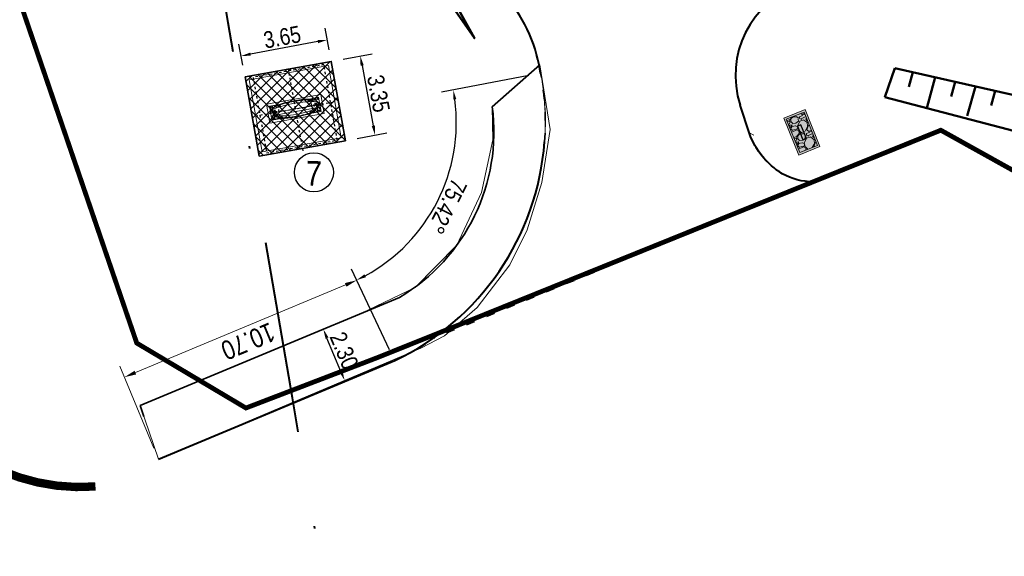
# Model space of a CAD drawing. Extents: x 779 to 3668, y -1329 to 9570.
# Tile 4 of 106: x 2379 to 2420, y -1297 to -1274. Entities that reach past the tile are written whole.
import ezdxf

# ---------------------------------------------------------------- set-up
doc = ezdxf.new("R2010")
doc.units = 0
for name, pattern in [('ACAD_ISO03W100', [30, 12, -18]), ('CENTER2', [1.125, 0.75, -0.125, 0.125, -0.125]), ('CIĄGłA', [0]), ('DASHED', [0.75, 0.5, -0.25]), ('DGN Style 4', [0.3202, 0.16, -0.08, 0.0002, -0.08])]:
    doc.linetypes.add(name, pattern=pattern)
for name, color, linetype, lineweight in [('00', 4, 'Continuous', 30), ('AGP1_granica_opracow', 7, 'Continuous', 15), ('AGP1_HATCH', 7, 'Continuous', 5), ('AGP1_KRAWEZNIKI', 7, 'Continuous', 40), ('AGP1_KRAWEZNIKI GRUBOŚCI', 7, 'Continuous', 9), ('AGP1_OPISY', 7, 'Continuous', 13), ('AGP1_PYLON', 5, 'Continuous', 15), ('MPZP', 7, 'Continuous', 0), ('Y_OZN_POZ', 251, 'Continuous', 5), ('zz-krawObn', 1, 'ACAD_ISO03W100', 35), ('zz-legenda', 7, 'Continuous', 13), ('zz-obrzeża', 44, 'Continuous', 35), ('zz-skarpy', 92, 'Continuous', 50), ('zz-wymiry', 7, 'Continuous', 18), ('zz-wypełnienie-chodniki', 142, 'Continuous', 5)]:
    doc.layers.add(name, color=color, linetype=linetype, lineweight=lineweight)
for name, color, linetype in [('03', 1, 'CENTER2'), ('03S', 1, 'CENTER2'), ('05', 3, 'Continuous'), ('0S', 7, 'Continuous'), ('SYTUACJA - znaki_czytnik_kart', 7, 'Continuous')]:
    doc.layers.add(name, color=color, linetype=linetype)
doc.styles.add('ARIAL', font='ARIALN.TTF')
doc.dimstyles.new('z1do1', dxfattribs={"dimtxt": 0.7, "dimasz": 0.4, "dimexe": 0.5, "dimexo": 0.5, "dimgap": 0.1, "dimtad": 1, "dimrnd": 0.05, "dimzin": 0, "dimdsep": 46, "dimtxsty": 'ARIAL', "dimcen": 0.09, "dimazin": 0, "dimtfac": 1, "dimtofl": 0, "dimtmove": 0, "dimatfit": 3, "dimfxl": 1, "dimtolj": 1, "dimtzin": 0, "dimarcsym": 0})
pattern_1 = [(45, (198.36784, -1435.07), (-0.224506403, 0.224506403), []), (135, (198.36784, -1435.07), (-0.224506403, -0.224506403), [])]

# ---------------------------------------------------------------- blocks, each defined once
blk = doc.blocks.new('pylon fundament rzut 21 04 2021')
at = {"layer": '00', "color": 18, "lineweight": -3, "ltscale": 25, "true_color": 0x000000}
for centre in [(-995, 250), (-695, 250), (695, 250), (995, 250), (-995, -250), (-695, -250), (695, -250), (995, -250)]:
    blk.add_circle(centre, 15, dxfattribs=at)
at = {"layer": '03', "color": 18, "true_color": 0x000000}
for p, q in [((-1045, 250), (-645, 250)), ((-995, 300), (-995, -300)), ((-845, 300), (-845, -300)), ((-695, 300), (-695, -300)), ((645, 250), (1045, 250)), ((695, 300), (695, -300)), ((845, 300), (845, -300)), ((995, 300), (995, -300)), ((-1045, -250), (-645, -250)), ((645, -250), (1045, -250))]:
    blk.add_line(p, q, dxfattribs=at)
at = {"layer": '03S', "color": 18, "true_color": 0x000000}
for p, q in [((0, 1711), (0, -1782)), ((-1693, 0), (1693, 0))]:
    blk.add_line(p, q, dxfattribs=at)
at = {"layer": '0S', "color": 18, "linetype": 'DASHED', "lineweight": -3, "true_color": 0x000000}
blk.add_lwpolyline([(-1500, -1600), (1500, -1600), (1500, 1600), (-1500, 1600)], close=True, dxfattribs=at)
blk = doc.blocks.new('pylon Orlen rzut')
at = {"layer": 'AGP1_PYLON', "color": 18, "lineweight": 5, "true_color": 0x000000}
for p, q in [((-955, 118), (955, 118)), ((-955, 118), (955, 118)), ((-955, 118), (-955, 82)), ((-955, 118), (-955, 82)), ((-952, 117), (-952, 82)), ((-952, 117), (-952, 82)), ((-950, 118), (-950, 130)), ((-946, 127), (-946, 118)), ((-945, 81), (-945, 0)), ((-945, 81), (-945, 0)), ((-945, 81), (-945, 0)), ((-945, 81), (-945, 0)), ((-945, -81), (-945, 0)), ((-945, -81), (-945, 0)), ((-943, 81), (-943, 0)), ((-943, 81), (-943, 0)), ((-943, 81), (-943, 0)), ((-943, 81), (-943, 0)), ((-943, -81), (-943, 0)), ((-943, -81), (-943, 0)), ((-929, 280), (-929, 135)), ((-909, 280), (-929, 280)), ((-910, 82), (-910, -81)), ((-909, 280), (-909, 139)), ((-885, 81), (-885, 0)), ((-885, 3), (885, 3)), ((-885, -81), (-885, 0)), ((-759, 280), (-779, 280)), ((-779, 280), (-779, 166)), ((-759, 280), (-759, 169)), ((-730, 281), (-726, 254)), ((-630, 269), (-630, 190)), ((-630, 222), (-590, 222)), ((-630, 222), (-590, 222)), ((-590, 196), (-590, 275)), ((590, 196), (590, 275)), ((630, 222), (590, 222)), ((630, 269), (630, 190)), ((730, 281), (726, 254)), ((759, 280), (779, 280)), ((759, 280), (759, 169)), ((779, 280), (779, 166)), ((885, 81), (885, 0)), ((885, 81), (885, 0)), ((885, -81), (885, 0)), ((885, -81), (885, 0)), ((909, 280), (929, 280)), ((909, 280), (909, 139)), ((910, 82), (910, -81)), ((910, 82), (910, -81)), ((929, 280), (929, 135)), ((943, 81), (943, 0)), ((943, 81), (943, 0)), ((943, 81), (943, 0)), ((943, 81), (943, 0)), ((943, 81), (943, 0)), ((943, 81), (943, 0)), ((943, 81), (943, 0)), ((943, 81), (943, 0)), ((943, -81), (943, 0)), ((943, -81), (943, 0)), ((943, -81), (943, 0)), ((943, -81), (943, 0)), ((945, 81), (945, 0)), ((945, 81), (945, 0)), ((945, 81), (945, 0)), ((945, 81), (945, 0)), ((945, 81), (945, 0)), ((945, 81), (945, 0)), ((945, 81), (945, 0)), ((945, 81), (945, 0)), ((945, -81), (945, 0)), ((945, -81), (945, 0)), ((945, -81), (945, 0)), ((945, -81), (945, 0)), ((946, 127), (946, 118)), ((950, 118), (950, 130)), ((952, 117), (952, 82)), ((952, 117), (952, 82)), ((955, 118), (955, 82)), ((955, 118), (955, 82)), ((955, 117), (955, 82)), ((955, 117), (955, 82)), ((-955, -118), (-955, -82)), ((-952, -117), (-952, -82)), ((-950, -118), (-950, -130)), ((-946, -127), (-946, -118)), ((-929, -280), (-929, -135)), ((-909, -280), (-929, -280)), ((-909, -280), (-909, -139)), ((-779, -280), (-779, -166)), ((-759, -280), (-779, -280)), ((-759, -280), (-759, -169)), ((-730, -281), (-726, -254)), ((-630, -269), (-630, -190)), ((-630, -222), (-590, -222)), ((-630, -222), (-590, -222)), ((-590, -196), (-590, -275)), ((590, -196), (590, -275)), ((630, -222), (590, -222)), ((630, -269), (630, -190)), ((730, -281), (726, -254)), ((759, -280), (759, -169)), ((759, -280), (779, -280)), ((779, -280), (779, -166)), ((909, -280), (909, -139)), ((909, -280), (929, -280)), ((929, -280), (929, -135)), ((946, -127), (946, -118)), ((950, -118), (950, -130)), ((952, -117), (952, -82)), ((955, -118), (955, -82)), ((955, -117), (955, -82))]:
    blk.add_line(p, q, dxfattribs=at)
at = {"layer": 'AGP1_PYLON', "color": 18, "linetype": 'Continuous', "lineweight": 5, "true_color": 0x000000}
for p, q in [((-955, 82), (-910, 82)), ((-955, 82), (-910, 82)), ((-945, 81), (-885, 81)), ((-945, 81), (-885, 81)), ((945, 81), (885, 81)), ((945, 81), (885, 81)), ((945, 81), (885, 81)), ((945, 81), (885, 81)), ((955, 82), (910, 82)), ((955, 82), (910, 82)), ((955, 82), (910, 82)), ((955, 82), (910, 82)), ((-955, -82), (-910, -82)), ((-945, -81), (-885, -81)), ((945, -81), (885, -81)), ((945, -81), (885, -81)), ((955, -82), (910, -82)), ((955, -82), (910, -82))]:
    blk.add_line(p, q, dxfattribs=at)
at = {"layer": 'AGP1_PYLON', "color": 18, "linetype": 'ACAD_ISO03W100', "lineweight": 5, "true_color": 0x000000}
for p, q in [((-630, 269), (-590, 269)), ((-630, 190), (-630, 242)), ((-590, 196), (-590, 222)), ((630, 269), (590, 269)), ((590, 196), (590, 222)), ((630, 190), (630, 242)), ((-630, -190), (-630, -242)), ((-630, -269), (-590, -269)), ((-590, -196), (-590, -222)), ((590, -196), (590, -222)), ((630, -269), (590, -269)), ((630, -190), (630, -242))]:
    blk.add_line(p, q, dxfattribs=at)
at = {"layer": 'AGP1_PYLON', "color": 18, "lineweight": 5, "true_color": 0x000000}
for points in [[(-644, 188), (-644, 300), (-1044, 300), (-1044, -300), (-644, -300), (-644, -188)], [(644, 188), (644, 300), (1044, 300), (1044, -300), (644, -300), (644, -188)]]:
    blk.add_lwpolyline(points, dxfattribs=at)
for points in [[(-614, 245), (-612, 242), (-608, 242), (-607, 245), (-608, 248), (-612, 248)], [(613, 245), (612, 242), (608, 242), (606, 245), (608, 248), (612, 248)], [(-614, -245), (-612, -242), (-608, -242), (-607, -245), (-608, -248), (-612, -248)], [(613, -245), (612, -242), (608, -242), (606, -245), (608, -248), (612, -248)]]:
    blk.add_lwpolyline(points, close=True, dxfattribs=at)
for centre, radius in [((-994, 250), 15), ((-994, 250), 15), ((-895, 60), 6), ((-800, 0), 30), ((-800, 0), 15), ((-694, 250), 15), ((-694, 250), 15), ((-610, 245), 6.85), ((-610, 245), 6.25), ((-610, 245), 3.5), ((610, 245), 6.85), ((610, 245), 6.25), ((610, 245), 3.5), ((694, 250), 15), ((694, 250), 15), ((800, 0), 30), ((800, 0), 15), ((800, 0), 15), ((895, 60), 6), ((895, 60), 6), ((994, 250), 15), ((994, 250), 15), ((-994, -250), 15), ((-895, -60), 6), ((-694, -250), 15), ((-610, -245), 6.85), ((-610, -245), 6.25), ((-610, -245), 3.5), ((610, -245), 6.85), ((610, -245), 6.25), ((610, -245), 3.5), ((694, -250), 15), ((895, -60), 6), ((895, -60), 6), ((994, -250), 15)]:
    blk.add_circle(centre, radius, dxfattribs=at)
for centre, radius, start, end in [((0, -4048), 4285, 90, 102.8091), ((0, -4046), 4388, 90.0011, 99.5776), ((0, -4046), 4362, 90.0011, 99.5776), ((0, -4046), 4388, 80.4224, 89.9989), ((0, -4046), 4362, 80.4224, 89.9989), ((0, -4048), 4285, 77.1909, 90), ((0, 4048), 4285, 257.1909, 270), ((0, 4046), 4388, 260.4224, 269.9989), ((0, 4046), 4362, 260.4224, 269.9989), ((0, 4048), 4285, 270, 282.8091), ((0, 4046), 4362, 270.0011, 279.5776), ((0, 4046), 4388, 270.0011, 279.5776)]:
    blk.add_arc(centre, radius, start, end, dxfattribs=at)
blk = doc.blocks.new('znak wjazd-wyjazd')
at = {"layer": 'AGP1_HATCH', "true_color": 0x939598}
h = blk.add_hatch(dxfattribs=at)
h.set_pattern_fill('GRAVEL', color=252, scale=0.03, angle=28.2718)
h.set_pattern_definition([(256.2845608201, (-3071872.68816, -8005853.467496), (-2.1204912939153, -8.92731183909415), [0.102516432, -10.14914509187]), (213.2415143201, (-3071872.712466, -8005853.56709), (7.69229493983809, 5.00219737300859), [0.175921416, -17.41621466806]), (160.7822204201, (-3071872.8596, -8005853.663524), (10.68118740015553, -3.77287154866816), [0.124044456, -12.28041683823]), (295.5454623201, (-3071873.0311, -8005853.97206), (-6.54739120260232, 13.78295731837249), [0.160201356, -15.85993122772]), (321.1054275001, (-3071872.962016, -8005854.1166), (-7.68660387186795, 6.24859639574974), [0.15709011, -15.5519423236]), (25.5454623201, (-3071872.839752, -8005854.215236), (-13.78295731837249, -6.54739120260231), [0.160201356, -15.85993122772]), (65.9660137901, (-3071872.695212, -8005854.146152), (-5.1150748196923, -11.40303668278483), [0.211858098, -20.973934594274]), (100.5271016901, (-3071872.608926, -8005853.952662), (-3.24263068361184, 17.29070843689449), [0.200015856, -19.80157698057]), (149.7013389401, (-3071872.64547, -8005853.756012), (-10.06083341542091, 5.83692410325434), [0.1607439, -15.913663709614]), (203.5081316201, (-3071872.78426, -8005853.674916), (7.7430426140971, 3.2990694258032), [0.183513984, -8.992181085]), (250.6692111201, (-3071872.95254, -8005853.748116), (-4.08304854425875, -11.71321367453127), [0.237323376, -23.49503175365]), (167.0858481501, (-3071872.3631, -8005853.621455), (-6.8632592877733, 1.5001373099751), [0.081001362, -8.0191697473]), (199.7410077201, (-3071872.442052, -8005853.603352), (9.44617052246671, 3.34981707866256), [0.154104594, -15.25639169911]), (253.27177332, (-3071872.5871, -8005853.6554), (0.360924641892, -0.67110163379), [0.107762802, -0.96986793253]), (231.4703638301, (-3071872.67739, -8005853.60014), (2.6336588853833, 3.1468264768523), [0.058032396, -5.74518671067]), (320.07318281, (-3071872.71354, -8005853.64553), (-1.7538755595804, 1.6523802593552), [0.082069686, -4.021425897]), (59.23552985, (-3071872.6506, -8005853.69821), (1.2914556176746, 2.4249771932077), [0.133295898, -4.30988944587]), (189.8368245, (-3071872.58242, -8005853.58367), (1.7031279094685, 0.050747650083), [0.096386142, -2.31326943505]), (44.6613136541, (-3071873.102777, -8005853.85487), (5.62824241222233, 5.62255132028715), [0.1350264, -13.36764800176]), (98.6179492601, (-3071873.006736, -8005853.75996), (1.28576452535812, -8.8258165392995), [0.113279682, -11.21466470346]), (321.4703638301, (-3071872.6546, -8005853.44945), (-3.1468264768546, 2.6336588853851), [0.11606403, -5.68715507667]), (11.8822329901, (-3071872.56381, -8005853.52175), (-7.7937902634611, -1.59594151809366), [0.1350264, -13.36764800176]), (7.7157281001, (-3071872.879, -8005854.27095), (-4.0773574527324, -0.4624199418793), [0.13021056, -6.38032029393]), (323.0469139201, (-3071872.74997, -8005854.25347), (-7.32567923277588, 5.5774947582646), [0.109101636, -10.801078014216]), (95.0731828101, (-3071872.28697, -8005854.11694), (-0.4624199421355, 4.0773574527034), [0.11606403, -5.68715507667]), (45.6257979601, (-3071872.29723, -8005854.00133), (-7.28062267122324, -7.37642688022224), [0.127734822, -12.64571279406]), (97.7157281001, (-3071872.61581, -8005854.293795), (0.462419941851, -4.0773574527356), [0.06510528, -6.44542557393]), (129.581705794, (-3071872.32723, -8005854.1386), (-2.114800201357, 2.3234818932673), [0.03885438, -3.84659848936]), (194.235529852, (-3071872.352, -8005854.10865), (2.374229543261, 0.4116722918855), [0.15709011, -2.98471637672]), (214.2807792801, (-3071872.50426, -8005854.14728), (6.3500916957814, 4.28034805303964), [0.1455801, -14.412409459]), (331.96184085, (-3071872.61812, -8005853.7586), (-1.3929509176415, 0.981278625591), [0.109897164, -2.637532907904]), (21.4289999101, (-3071872.52112, -8005853.810265), (12.13057705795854, 4.79351564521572), [0.191867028, -18.99480271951]), (89.2171692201, (-3071872.342516, -8005853.74017), (-0.1579340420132, -6.141410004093), [0.078452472, -7.76681769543]), (118.27177332, (-3071872.34144, -8005853.6617), (-1.03202627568, 0.3101769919), [0.04572, -0.71628]), (148.5282104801, (-3071872.52851, -8005854.134367), (5.210879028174, -3.2540128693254), [0.105860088, -10.48018223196]), (76.2845608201, (-3071872.618796, -8005854.0791), (2.12049129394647, 8.92731183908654), [0.205032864, -10.04662865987]), (28.27177332, (-3071872.5702, -8005853.8799), (0.3101769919, 1.03202627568), [0.19812, -0.56388]), (353.5766198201, (-3071872.395696, -8005853.78607), (9.23748883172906, -1.08846501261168), [0.120482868, -11.92779501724]), (282.3263774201, (-3071872.27597, -8005853.79955), (0.7725969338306, -3.0453311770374), [0.110948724, -5.43649501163]), (235.9177486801, (-3071872.252285, -8005853.907942), (-9.14168462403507, -13.56858453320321), [0.18064353, -17.88373932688]), (203.6978520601, (-3071872.353514, -8005854.057557), (-9.08524588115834, -4.02091871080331), [0.191108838, -18.91975393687])])
h.paths.add_polyline_path([(1879.636, 131.488), (1880.341, 131.867), (1879.63, 133.188), (1878.926, 132.809)])
at = {"layer": 'AGP1_KRAWEZNIKI GRUBOŚCI'}
for points in [[(1879.604, 131.38), (1880.449, 131.835), (1879.663, 133.297), (1878.818, 132.842)], [(1879.636, 131.488), (1880.341, 131.867), (1879.63, 133.188), (1878.926, 132.809)]]:
    blk.add_lwpolyline(points, close=True, dxfattribs=at)
at = {"layer": 'SYTUACJA - znaki_czytnik_kart'}
blk.add_lwpolyline([(1879.709, 132.029), (1879.85, 132.105), (1879.558, 132.647), (1879.417, 132.571)], close=True, dxfattribs=at)
blk = doc.blocks.new('*D1656')
at = {"layer": 'Defpoints', "color": 0}
for p in [(2391.327, -1287.242), (2391.715, -1287.08), (2392.22, -1289.384)]:
    blk.add_point(p, dxfattribs=at)
at = {"layer": 'zz-wymiry', "color": 0, "lineweight": -2}
for p, q in [((2391.788, -1287.049), (2392.177, -1286.887)), ((2392.454, -1288.853), (2391.869, -1287.449)), ((2392.681, -1289.192), (2393.07, -1289.03))]:
    blk.add_line(p, q, dxfattribs=at)
at = {"layer": 'zz-wymiry', "color": 0}
for points in [[(2391.931, -1287.423), (2391.808, -1287.475), (2391.715, -1287.08)], [(2392.393, -1288.879), (2392.516, -1288.828), (2392.608, -1289.223)]]:
    blk.add_solid(points, dxfattribs=at)
at = {"layer": 'zz-wymiry', "color": 0, "insert": (2392.584, -1287.975), "char_height": 0.7, "attachment_point": 5, "rotation": 292.6279, "style": 'ARIAL'}
blk.add_mtext('\\A1;2.30', dxfattribs=at)
blk = doc.blocks.new('*D1668')
at = {"layer": 'Defpoints', "color": 0}
for p in [(2400.794, -1276.392), (2389.988, -1278.45), (2395.608, -1283.082), (2394.7, -1288.389)]:
    blk.add_point(p, dxfattribs=at)
at = {"layer": 'zz-wymiry', "color": 0, "lineweight": -2}
for p, q in [((2400.303, -1276.485), (2396.652, -1277.181)), ((2394.486, -1287.938), (2392.894, -1284.579))]:
    blk.add_line(p, q, dxfattribs=at)
blk.add_arc((2389.988, -1278.45), 7.283, 298.5092, 7.6339, dxfattribs=at)
at = {"layer": 'zz-wymiry', "color": 0}
for points in [[(2397.273, -1277.471), (2397.141, -1277.493), (2397.143, -1277.087)], [(2393.434, -1284.79), (2393.495, -1284.909), (2393.108, -1285.031)]]:
    blk.add_solid(points, dxfattribs=at)
at = {"layer": 'zz-wymiry', "color": 0, "insert": (2396.89, -1281.955), "char_height": 0.7, "attachment_point": 5, "rotation": 243.0715, "style": 'ARIAL'}
blk.add_mtext('\\A1;75.42%%d', dxfattribs=at)
blk = doc.blocks.new('*D1669')
at = {"layer": 'Defpoints', "color": 0}
for p in [(2392.049, -1275.902), (2392.64, -1279.21), (2393.878, -1278.979)]:
    blk.add_point(p, dxfattribs=at)
at = {"layer": 'zz-wymiry', "color": 0, "lineweight": -2}
for p, q in [((2392.54, -1275.811), (2393.754, -1275.584)), ((2393.336, -1276.069), (2393.805, -1278.586)), ((2393.131, -1279.118), (2394.37, -1278.888))]:
    blk.add_line(p, q, dxfattribs=at)
at = {"layer": 'zz-wymiry', "color": 0}
for points in [[(2393.402, -1276.057), (2393.27, -1276.081), (2393.263, -1275.676)], [(2393.739, -1278.598), (2393.87, -1278.574), (2393.878, -1278.979)]]:
    blk.add_solid(points, dxfattribs=at)
at = {"layer": 'zz-wymiry', "color": 0, "insert": (2394.02, -1277.244), "char_height": 0.7, "attachment_point": 5, "rotation": 280.5514, "style": 'ARIAL'}
blk.add_mtext('\\A1;3.35', dxfattribs=at)
blk = doc.blocks.new('*D1670')
at = {"layer": 'Defpoints', "color": 0}
for p in [(2388.283, -1275.671), (2392.049, -1275.902), (2388.446, -1276.546)]:
    blk.add_point(p, dxfattribs=at)
at = {"layer": 'zz-wymiry', "color": 0, "lineweight": -2}
for p, q in [((2391.957, -1275.411), (2391.789, -1274.509)), ((2391.488, -1275.074), (2388.676, -1275.597)), ((2388.354, -1276.054), (2388.191, -1275.179))]:
    blk.add_line(p, q, dxfattribs=at)
at = {"layer": 'zz-wymiry', "color": 0}
for points in [[(2391.5, -1275.139), (2391.475, -1275.008), (2391.881, -1275)], [(2388.664, -1275.532), (2388.688, -1275.663), (2388.283, -1275.671)]]:
    blk.add_solid(points, dxfattribs=at)
at = {"layer": 'zz-wymiry', "color": 0, "insert": (2389.998, -1274.886), "char_height": 0.7, "attachment_point": 5, "rotation": 10.5514, "style": 'ARIAL'}
blk.add_mtext('\\A1;3.65', dxfattribs=at)

msp = doc.modelspace()

# ---------------------------------------------------------------- hatches: boundary and pattern name
at = {"layer": 'AGP1_HATCH', "true_color": 0x636466, "transparency": 33554477}
h = msp.add_hatch(color=251, dxfattribs=at)
h.dxf.hatch_style = 1
h.paths.add_polyline_path([(2380.37, -1210.832), (2379.427, -1211.008), (2379.731, -1212.64), (2380.674, -1212.464)])
h.paths.add_polyline_path([(2410.954, -1278.269), (2411.844, -1277.909), (2412.465, -1279.449), (2411.575, -1279.808)])
at = {"layer": 'zz-wypełnienie-chodniki'}
h = msp.add_hatch(dxfattribs=at)
h.set_pattern_fill('ANSI37', color=256, scale=0.1, style=0)
h.set_pattern_definition(pattern_1)
h.paths.add_polyline_path([(2389.037, -1279.854), (2392.64, -1279.21), (2392.049, -1275.902), (2388.446, -1276.546)])
h = msp.add_hatch(dxfattribs=at)
h.set_pattern_fill('ANSI37', color=256, scale=0.1, style=0)
h.set_pattern_definition(pattern_1)
h.paths.add_polyline_path([(2389.037, -1279.854), (2392.64, -1279.21), (2392.049, -1275.902), (2388.446, -1276.546)])

# ---------------------------------------------------------------- linework, layer by layer
at = {"color": 18, "linetype": 'CIĄGłA', "lineweight": 5, "true_color": 0x000000}
msp.add_lwpolyline([(2410.954, -1278.269), (2411.844, -1277.909), (2412.465, -1279.449), (2411.575, -1279.808)], close=True, dxfattribs=at)
msp.add_lwpolyline([(2409.499, -1278.871), (2409.703, -1278.981)], dxfattribs=at)
at = {"layer": 'AGP1_granica_opracow', "color": 5, "linetype": 'CENTER2', "lineweight": 9, "ltscale": 5, "const_width": 0.2}
msp.add_lwpolyline([(2405.833, -1186.152), (2399.523, -1171.482), (2366.993, -1182.902), (2365.963, -1183.262), (2360.993, -1185.012), (2364.913, -1205.302), (2368.303, -1222.782), (2376.563, -1265.352), (2380.933, -1265.262), (2380.943, -1268.452), (2377.413, -1268.532), (2378.103, -1270.672), (2383.923, -1287.662), (2388.483, -1290.372), (2393.963, -1288.272), (2397.353, -1286.912), (2417.513, -1278.772), (2424.843, -1282.852)], dxfattribs=at)
at = {"layer": 'AGP1_HATCH', "color": 7}
msp.add_lwpolyline([(2391.745, -1278.069), (2391.605, -1277.282), (2389.34, -1277.686), (2389.481, -1278.474)], close=True, dxfattribs=at)
msp.add_lwpolyline([(2391.745, -1278.069), (2391.605, -1277.282), (2389.34, -1277.686), (2389.481, -1278.474)], close=True, dxfattribs=at)
at = {"layer": 'AGP1_KRAWEZNIKI'}
for p, q in [((2400.794, -1276.392), (2400.728, -1276.047)), ((2409.514, -1278.911), (2409.128, -1277.724)), ((2384.833, -1292.512), (2394.7, -1288.389))]:
    msp.add_line(p, q, dxfattribs=at)
msp.add_lwpolyline([(2412.179, -1280.926, -0.129252), (2410.883, -1280.592, -0.165041), (2409.514, -1278.911)], format="xyb", dxfattribs=at)
for centre, radius, start, end in [((2394.834, -1277.169), 6, 10.7809, 45.1759), ((2412.932, -1276.487), 4, 108.7147, 197.9991), ((2389.988, -1278.45), 11, 295.3622, 355.7686)]:
    msp.add_arc(centre, radius, start, end, dxfattribs=at)
at = {"layer": 'AGP1_KRAWEZNIKI GRUBOŚCI', "linetype": 'CIĄGłA'}
msp.add_lwpolyline([(2388.62, -1276.667), (2391.928, -1276.076), (2392.466, -1279.088), (2389.158, -1279.68)], close=True, dxfattribs=at)
at = {"layer": 'AGP1_OPISY'}
msp.add_lwpolyline([(2389.568, -1278.357), (2389.462, -1277.766), (2389.856, -1277.696), (2389.857, -1277.701, -0.073836), (2391.125, -1277.475), (2391.124, -1277.469), (2391.518, -1277.399), (2391.624, -1277.989), (2391.23, -1278.06), (2391.229, -1278.054, -0.073836), (2389.96, -1278.281), (2389.961, -1278.287), (2389.568, -1278.357)], format="xyb", dxfattribs=at)
at = {"layer": 'AGP1_OPISY', "linetype": 'Continuous', "lineweight": 30}
msp.add_circle((2391.323, -1280.532), 0.817, dxfattribs=at)
at = {"layer": 'MPZP', "color": 202, "linetype": 'DGN Style 4', "lineweight": 40, "ltscale": 50, "true_color": 0x8a2be2, "flags": 128}
msp.add_lwpolyline([(2398.74, -1322.501), (2391.903, -1298.572), (2391.473, -1296.058), (2391.113, -1293.96), (2390.427, -1289.951), (2389.045, -1281.876), (2387.747, -1274.293), (2387.129, -1270.677), (2385.803, -1263.662), (2385.282, -1260.91), (2384.253, -1255.465), (2383.534, -1251.661), (2382.964, -1248.649), (2381.806, -1242.52), (2381.179, -1239.203), (2380.021, -1233.078), (2378.93, -1227.308), (2378.042, -1222.612), (2377.236, -1218.35), (2376.457, -1214.229), (2375.603, -1209.707), (2373.715, -1199.724), (2371.946, -1190.362), (2369.978, -1179.848), (2369.177, -1175.321), (2366.245, -1158.755)], dxfattribs=at)
at = {"layer": 'Y_OZN_POZ', "const_width": 0.35}
msp.add_lwpolyline([(2373.894, -1288.442, 0.330012), (2382.197, -1293.648, -1.49647)], format="xyb", dxfattribs=at)
at = {"layer": 'zz-krawObn', "ltscale": 0.03}
msp.add_line((2412.179, -1280.926), (2396.363, -1287.445), dxfattribs=at)
msp.add_arc((2389.988, -1278.45), 11, 355.7686, 10.7809, dxfattribs=at)
at = {"layer": 'zz-legenda'}
for points in [[(2412.166, -1280.926, -0.314902), (2409.499, -1278.871), (2409.128, -1277.724, -0.41056), (2411.649, -1272.699), (2415.272, -1271.472, 0.375585), (2425.841, -1253.249), (2421.456, -1230.807), (2419.606, -1224.745), (2416.018, -1214.714), (2404.61, -1185.779, 0.366582), (2398.909, -1182.722), (2381.83, -1185.903), (2391.096, -1235.648), (2391.036, -1236.676, -0.283273), (2390.785, -1237.91, 0.238285), (2389.265, -1243.103), (2391.53, -1255.324), (2393.573, -1264.737, 0.144696), (2396.841, -1270.704), (2399.064, -1272.914, -0.151213), (2400.728, -1276.047, -0.072313), (2400.958, -1279.261, -0.269851), (2394.7, -1288.389), (2384.833, -1292.512)], [(2384.833, -1292.512), (2384.064, -1290.269), (2394.901, -1285.752, 0.299659), (2398.776, -1277.796), (2400.733, -1276.07, -0.349493), (2394.7, -1288.389), (2384.833, -1292.512)], [(2400.793, -1276.386, -0.06917), (2400.958, -1279.261)]]:
    msp.add_lwpolyline(points, format="xyb", dxfattribs=at)
msp.add_lwpolyline([(2411.844, -1277.909), (2410.953, -1278.269), (2411.575, -1279.808), (2412.465, -1279.447)], close=True, dxfattribs=at)
at = {"layer": 'zz-obrzeża'}
for p, q in [((2398.776, -1277.796), (2400.763, -1276.043)), ((2384.064, -1290.269), (2394.901, -1285.752)), ((2384.223, -1290.732), (2384.064, -1290.269))]:
    msp.add_line(p, q, dxfattribs=at)
msp.add_lwpolyline([(2388.446, -1276.546), (2392.049, -1275.902), (2392.64, -1279.21), (2389.037, -1279.854), (2388.446, -1276.546)], dxfattribs=at)
msp.add_arc((2390.797, -1278.831), 8.046, 300.6678, 7.3931, dxfattribs=at)
at = {"layer": 'zz-skarpy'}
for p, q in [((2415.173, -1277.392), (2415.588, -1276.177)), ((2415.588, -1276.177), (2422.761, -1277.803)), ((2416.175, -1276.963), (2416.345, -1276.348)), ((2416.924, -1277.845), (2417.279, -1276.561)), ((2417.94, -1277.363), (2418.11, -1276.748)), ((2418.615, -1278.172), (2418.956, -1276.941)), ((2419.617, -1277.743), (2419.787, -1277.128)), ((2415.173, -1277.392), (2424.02, -1279.704))]:
    msp.add_line(p, q, dxfattribs=at)
msp.add_lwpolyline([(2381.51, -1225.959), (2386.231, -1251.305), (2391.139, -1254.79), (2393.643, -1267.053), (2398.029, -1274.934), (2392.909, -1267.588), (2390.122, -1255.36), (2384.759, -1251.598), (2380.035, -1226.234)], dxfattribs=at)
at = {"layer": 'zz-wymiry'}
for p, q in [((2392.807, -1285.157), (2383.863, -1288.894)), ((2384.64, -1292.05), (2383.209, -1288.625))]:
    msp.add_line(p, q, dxfattribs=at)
for points in [[(2392.682, -1285.308), (2392.618, -1285.154), (2393.112, -1285.038)], [(2383.895, -1288.97), (2383.831, -1288.817), (2383.402, -1289.086)]]:
    msp.add_solid(points, dxfattribs=at)
at = {"layer": 'zz-wypełnienie-chodniki'}
msp.add_lwpolyline([(2384.064, -1290.269), (2393.28, -1286.427), (2395.557, -1285.334), (2397.293, -1283.57), (2398.318, -1281.377), (2398.798, -1279.174), (2398.776, -1277.796), (2400.763, -1276.043), (2401.192, -1278.749), (2400.844, -1280.951), (2400.236, -1282.936), (2399.513, -1284.389), (2398.141, -1286.171), (2396.772, -1287.356), (2395.786, -1287.875), (2384.833, -1292.512)], close=True, dxfattribs=at)

# ---------------------------------------------------------------- block references
at = {"color": 18, "linetype": 'CIĄGłA', "lineweight": 5, "true_color": 0x000000, "rotation": 353.7144606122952}
msp.add_blockref('znak wjazd-wyjazd', (528.886, -1204.613), dxfattribs=at)
at = {"layer": '05', "xscale": 0.0009999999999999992, "yscale": 0.0009999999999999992, "zscale": 0.0009999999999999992, "rotation": 10.13108701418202}
msp.add_blockref('pylon fundament rzut 21 04 2021', (2390.543, -1277.878), dxfattribs=at)
at = {"layer": 'AGP1_PYLON', "color": 18, "true_color": 0x000000, "xscale": 0.001000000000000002, "yscale": 0.001000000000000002, "zscale": 0.001000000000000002, "rotation": 190.1310785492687}
msp.add_blockref('pylon Orlen rzut', (2390.543, -1277.878), dxfattribs=at)

# ---------------------------------------------------------------- texts
at = {"layer": 'AGP1_OPISY', "linetype": 'Continuous', "lineweight": 30, "insert": (2391.004, -1280.048), "char_height": 1.037, "width": 0.84164, "attachment_point": 1, "rotation": 358.0606, "style": 'ARIAL'}
msp.add_mtext('7', dxfattribs=at)
at = {"layer": 'zz-wymiry', "insert": (2388.57, -1287.586), "char_height": 0.8, "attachment_point": 5, "rotation": 202.6751, "style": 'ARIAL'}
msp.add_mtext('\\A1;10.70', dxfattribs=at)

# ---------------------------------------------------------------- dimensions: what is measured, and where the dimension line sits
at = {"layer": 'zz-wymiry'}
for base, p2, angle, picture, middle in [((2388.283, -1275.671), (2388.446, -1276.546), 10.5514, '*D1670', (2389.998, -1274.886)), ((2393.878, -1278.979), (2392.64, -1279.21), 280.5514, '*D1669', (2394.02, -1277.244))]:
    dim = msp.add_linear_dim(base=base, p1=(2392.049, -1275.902), p2=p2, angle=angle, dimstyle='z1do1', dxfattribs=at)
    dim.commit()
    dim.dimension.update_dxf_attribs({"geometry": picture, "text_midpoint": middle})
dim = msp.add_angular_dim_3p(base=(2395.608, -1283.082), center=(2389.988, -1278.45), p1=(2394.7, -1288.389), p2=(2400.794, -1276.392), dimstyle='z1do1', dxfattribs=at)
dim.commit()
dim.dimension.update_dxf_attribs({"geometry": '*D1668', "text_midpoint": (2396.89, -1281.955)})
dim = msp.add_aligned_dim(p1=(2392.22, -1289.384), p2=(2391.327, -1287.242), distance=-0.421, dimstyle='z1do1', dxfattribs=at)
dim.commit()
dim.dimension.update_dxf_attribs({"geometry": '*D1656', "text_midpoint": (2392.584, -1287.975)})

doc.saveas('drawing.dxf')
